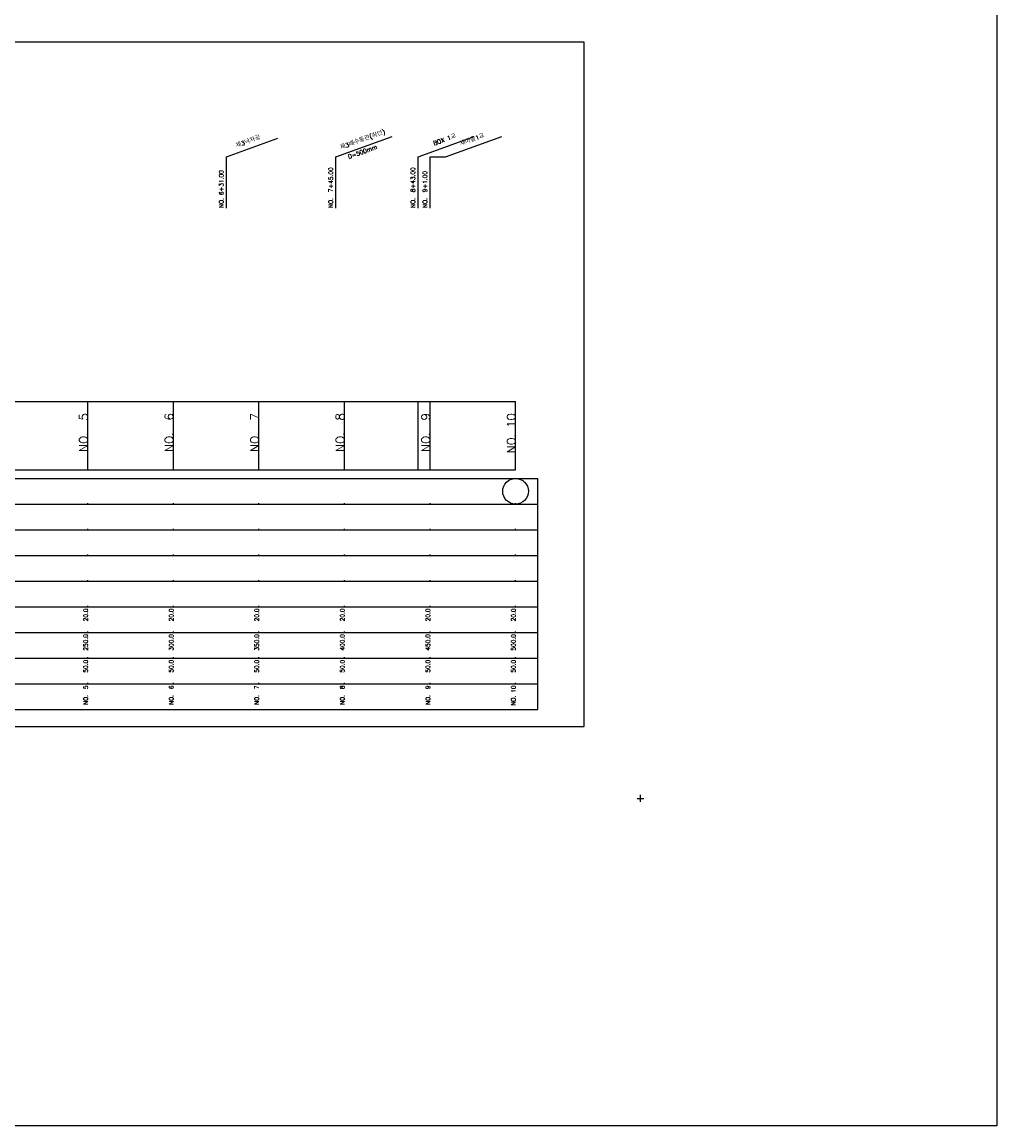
# Model space of a CAD drawing. Extents: x -3223 to 3521, y -191 to 2351.
# Tile 2 of 17: x -2644 to -2074, y -191 to 454. Entities that reach past the tile are written whole.
import ezdxf
from ezdxf.enums import TextEntityAlignment as Align

# ---------------------------------------------------------------- set-up
doc = ezdxf.new("R2010")
doc.units = 0
doc.header["$LTSCALE"] = 5
for name, color, linetype in [('BOX', 5, 'CONTINUOUS'), ('DT1', 3, 'CONTINUOUS'), ('LT1', 4, 'CONTINUOUS'), ('ST1', 7, 'CONTINUOUS')]:
    doc.layers.add(name, color=color, linetype=linetype)
doc.styles.add('GHS', font='ROMANS.shx', dxfattribs={"bigfont": 'GHS.shx'})

msp = doc.modelspace()

# ---------------------------------------------------------------- linework, layer by layer
at = {"layer": 'BOX'}
msp.add_lwpolyline([(-2915.67, 42), (-2315.67, 42), (-2315.67, 442), (-2915.67, 442), (-2915.67, 42)], dxfattribs=at)
at = {"layer": 'DT1', "linetype": 'CONTINUOUS'}
msp.add_line((-2405.67, 375), (-2396.62, 375), dxfattribs=at)
msp.add_lwpolyline([(-3222.61, 2188.43), (-2074.34, 2188.43), (-2074.34, -191.49), (-3222.61, -191.49)], close=True, dxfattribs=at)
at = {"layer": 'LT1', "linetype": 'CONTINUOUS'}
for p, q in [((-2524.67, 375), (-2494.68, 385.91)), ((-2460.67, 375), (-2427.78, 386.97)), ((-2412.67, 375), (-2379.78, 386.97)), ((-2396.62, 375), (-2363.73, 386.97)), ((-2524.67, 345), (-2524.67, 375)), ((-2460.67, 345), (-2460.67, 375)), ((-2412.67, 345), (-2412.67, 375)), ((-2405.67, 345), (-2405.67, 375))]:
    msp.add_line(p, q, dxfattribs=at)
at = {"layer": 'LT1'}
for p, q in [((-2605.67, 192), (-2605.67, 232)), ((-2605.67, 225.69), (-2605.67, 226.69)), ((-2555.67, 192), (-2555.67, 232)), ((-2555.67, 225.69), (-2555.67, 226.69)), ((-2505.67, 192), (-2505.67, 232)), ((-2505.67, 225.69), (-2505.67, 226.69)), ((-2455.67, 192), (-2455.67, 232)), ((-2455.67, 225.69), (-2455.67, 226.69)), ((-2412.67, 192), (-2412.67, 232)), ((-2405.67, 192), (-2405.67, 232)), ((-2405.67, 225.69), (-2405.67, 226.69)), ((-2355.67, 192), (-2355.67, 232)), ((-2355.67, 225.69), (-2355.67, 226.69)), ((-2855.67, 192), (-2355.67, 192)), ((-2605.67, 171.5), (-2605.67, 172.5)), ((-2555.67, 171.5), (-2555.67, 172.5)), ((-2505.67, 171.5), (-2505.67, 172.5)), ((-2455.67, 171.5), (-2455.67, 172.5)), ((-2405.67, 171.5), (-2405.67, 172.5)), ((-2355.67, 171.5), (-2355.67, 172.5)), ((-2605.67, 156.5), (-2605.67, 157.5)), ((-2555.67, 156.5), (-2555.67, 157.5)), ((-2505.67, 156.5), (-2505.67, 157.5)), ((-2455.67, 156.5), (-2455.67, 157.5)), ((-2405.67, 156.5), (-2405.67, 157.5)), ((-2355.67, 156.5), (-2355.67, 157.5)), ((-2605.67, 141.5), (-2605.67, 142.5)), ((-2555.67, 141.5), (-2555.67, 142.5)), ((-2505.67, 141.5), (-2505.67, 142.5)), ((-2455.67, 141.5), (-2455.67, 142.5)), ((-2405.67, 141.5), (-2405.67, 142.5)), ((-2355.67, 141.5), (-2355.67, 142.5)), ((-2605.67, 126.5), (-2605.67, 127.5)), ((-2555.67, 126.5), (-2555.67, 127.5)), ((-2505.67, 126.5), (-2505.67, 127.5)), ((-2455.67, 126.5), (-2455.67, 127.5)), ((-2405.67, 126.5), (-2405.67, 127.5)), ((-2355.67, 126.5), (-2355.67, 127.5)), ((-2605.67, 111.5), (-2605.67, 112.5)), ((-2555.67, 111.5), (-2555.67, 112.5)), ((-2505.67, 111.5), (-2505.67, 112.5)), ((-2455.67, 111.5), (-2455.67, 112.5)), ((-2405.67, 111.5), (-2405.67, 112.5)), ((-2355.67, 111.5), (-2355.67, 112.5)), ((-2605.67, 96.5), (-2605.67, 97.5)), ((-2555.67, 96.5), (-2555.67, 97.5)), ((-2505.67, 96.5), (-2505.67, 97.5)), ((-2455.67, 96.5), (-2455.67, 97.5)), ((-2405.67, 96.5), (-2405.67, 97.5)), ((-2355.67, 96.5), (-2355.67, 97.5)), ((-2605.67, 81.5), (-2605.67, 82.5)), ((-2555.67, 81.5), (-2555.67, 82.5)), ((-2505.67, 81.5), (-2505.67, 82.5)), ((-2455.67, 81.5), (-2455.67, 82.5)), ((-2405.67, 81.5), (-2405.67, 82.5)), ((-2355.67, 81.5), (-2355.67, 82.5)), ((-2605.67, 66.5), (-2605.67, 67.5)), ((-2555.67, 66.5), (-2555.67, 67.5)), ((-2505.67, 66.5), (-2505.67, 67.5)), ((-2455.67, 66.5), (-2455.67, 67.5)), ((-2405.67, 66.5), (-2405.67, 67.5)), ((-2355.67, 66.5), (-2355.67, 67.5))]:
    msp.add_line(p, q, dxfattribs=at)
msp.add_lwpolyline([(-2855.67, 232), (-2805.67, 232), (-2755.67, 232), (-2705.67, 232), (-2655.67, 232), (-2605.67, 232), (-2555.67, 232), (-2505.67, 232), (-2455.67, 232), (-2405.67, 232), (-2355.67, 232)], dxfattribs=at)
at = {"layer": 'ST1'}
for p, q in [((-2885.67, 187), (-2342.67, 187)), ((-2342.67, 52), (-2342.67, 187)), ((-2878.17, 172), (-2342.67, 172)), ((-2885.67, 157), (-2342.67, 157)), ((-2878.17, 142), (-2342.67, 142)), ((-2885.67, 127), (-2342.67, 127)), ((-2885.67, 112), (-2342.67, 112)), ((-2885.67, 97), (-2342.67, 97)), ((-2885.67, 82), (-2342.67, 82)), ((-2885.67, 67), (-2342.67, 67)), ((-2885.67, 52), (-2342.67, 52)), ((-2284.67, 0), (-2280.67, 0)), ((-2282.67, -2), (-2282.67, 2))]:
    msp.add_line(p, q, dxfattribs=at)
at = {"layer": 'ST1', "linetype": 'CONTINUOUS'}
msp.add_circle((-2355.67, 179.5), 7.5, dxfattribs=at)

# ---------------------------------------------------------------- texts
at = {"layer": 'DT1', "linetype": 'CONTINUOUS', "style": 'GHS'}
for s, p in [('제3낙차공', (-2511.57, 382.93)), ('제3배수통관(좌안)', (-2444.67, 383.99)), ('BOX 1교', (-2396.67, 383.99)), ('새마을1교', (-2380.62, 383.99)), ('D=500mm', (-2444.67, 376.8))]:
    msp.add_text(s, height=2.5, rotation=20, dxfattribs=at).set_placement(p, align=Align.CENTER)
for s, p in [('NO. 6+31.00', (-2526.42, 345.12)), ('NO.  7+45.00', (-2462.42, 345.12)), ('NO.  8+43.00', (-2414.42, 345.12)), ('NO.  9+1.00', (-2407.42, 345.12))]:
    msp.add_text(s, height=2.5, rotation=90, dxfattribs=at).set_placement(p)
at = {"layer": 'DT1', "style": 'GHS'}
for s, height, p in [('NO.  5', 5, (-2605.67, 225.19)), ('NO.  6', 5, (-2555.67, 225.19)), ('NO.  7', 5, (-2505.67, 225.19)), ('NO.  8', 5, (-2455.67, 225.19)), ('NO.  9', 5, (-2405.67, 225.19)), ('NO. 10', 5, (-2355.67, 225.19)), (' 20.0', 2.5, (-2605.67, 111)), (' 20.0', 2.5, (-2555.67, 111)), (' 20.0', 2.5, (-2505.67, 111)), (' 20.0', 2.5, (-2455.67, 111)), (' 20.0', 2.5, (-2405.67, 111)), (' 20.0', 2.5, (-2355.67, 111)), ('   250.0', 2.5, (-2605.67, 96)), ('   300.0', 2.5, (-2555.67, 96)), ('   350.0', 2.5, (-2505.67, 96)), ('   400.0', 2.5, (-2455.67, 96)), ('   450.0', 2.5, (-2405.67, 96)), ('   500.0', 2.5, (-2355.67, 96)), ('  50.0', 2.5, (-2605.67, 81)), ('  50.0', 2.5, (-2555.67, 81)), ('  50.0', 2.5, (-2505.67, 81)), ('  50.0', 2.5, (-2455.67, 81)), ('  50.0', 2.5, (-2405.67, 81)), ('  50.0', 2.5, (-2355.67, 81)), ('NO.  5', 2.5, (-2605.67, 66)), ('NO.  6', 2.5, (-2555.67, 66)), ('NO.  7', 2.5, (-2505.67, 66)), ('NO.  8', 2.5, (-2455.67, 66)), ('NO.  9', 2.5, (-2405.67, 66)), ('NO. 10', 2.5, (-2355.67, 66))]:
    msp.add_text(s, height=height, rotation=90, dxfattribs=at).set_placement(p, align=Align.RIGHT)

doc.saveas('drawing.dxf')
